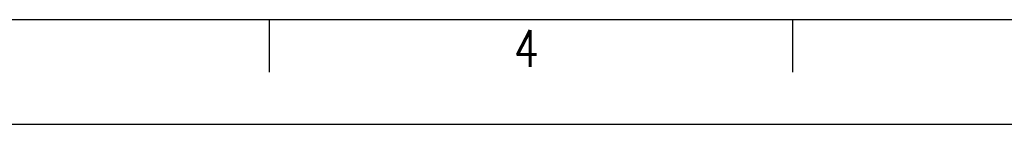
# Model space of a CAD drawing. Header units: millimetres. Extents: x 0 to 420, y 0 to 297.
# Tile 8 of 20: x 140 to 234, y 0 to 10. Entities that reach past the tile are written whole.
import ezdxf

# ---------------------------------------------------------------- set-up
doc = ezdxf.new("R2010")
doc.units = ezdxf.units.MM
doc.header["$LTSCALE"] = 23.1
doc.layers.get('0').update_dxf_attribs({"linetype": 'CONTINUOUS'})
doc.styles.get("Standard").update_dxf_attribs({"font": 'SIMPLEX.SHX', "width": 0.8})

msp = doc.modelspace()

# ---------------------------------------------------------------- linework, layer by layer
at = {"color": 7}
for p, q in [((410, 10), (25, 10)), ((164, 10), (164, 5)), ((214, 10), (214, 5)), ((0, 0), (420, 0))]:
    msp.add_line(p, q, dxfattribs=at)

# ---------------------------------------------------------------- texts
at = {"color": 8, "insert": (187.383, 9), "char_height": 3.5, "width": 2.8, "attachment_point": 1, "line_spacing_factor": 0.9}
msp.add_mtext('4', dxfattribs=at)

doc.saveas('drawing.dxf')
